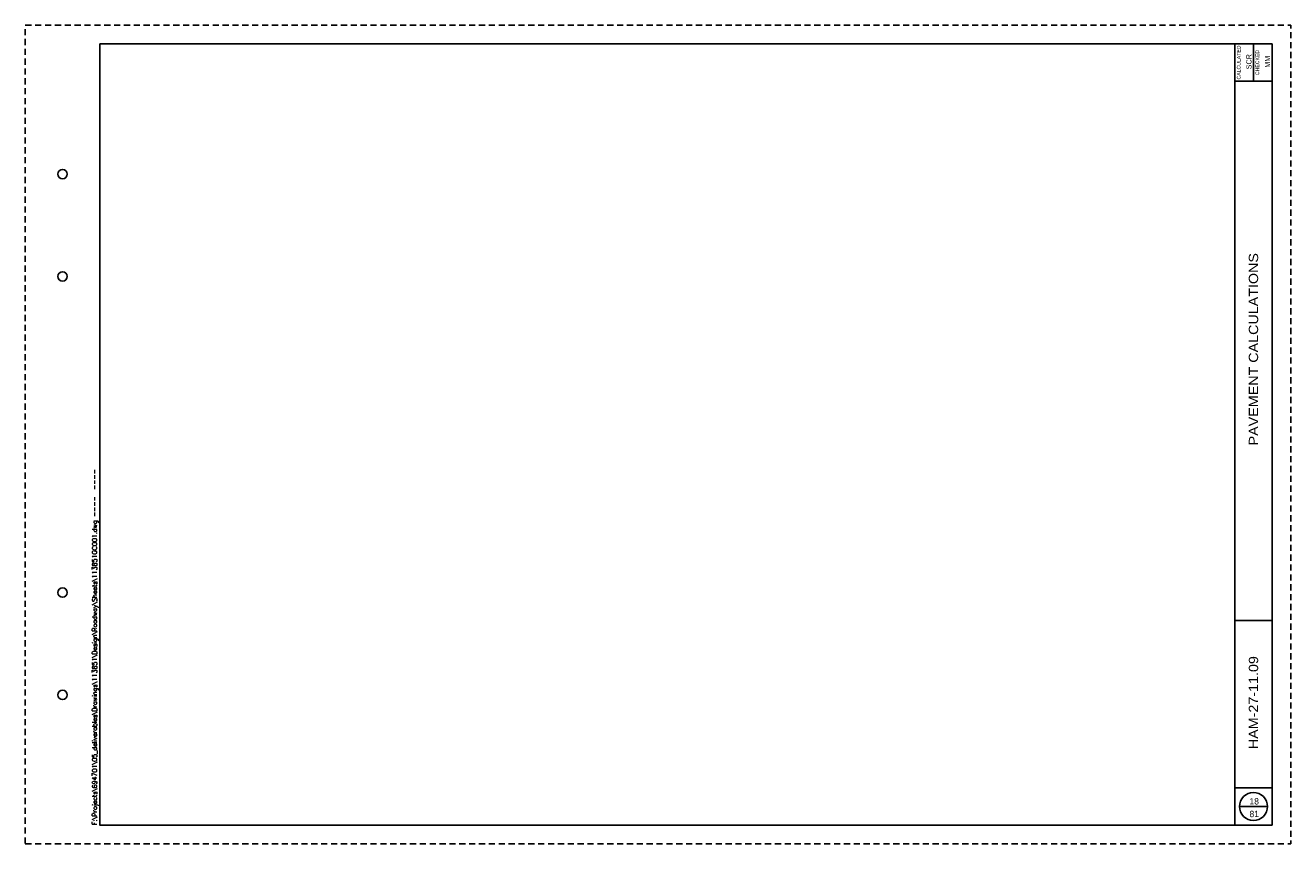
# Paper-space layout '113851GC001' of a CAD drawing. Header units: feet. Extents: x 0 to 34, y 0 to 22.
import ezdxf
from ezdxf.enums import TextEntityAlignment as Align

# ---------------------------------------------------------------- set-up
doc = ezdxf.new("R2010")
doc.units = ezdxf.units.FT
doc.header["$MEASUREMENT"] = 0
doc.linetypes.add('OhDOT_USTN3', pattern=[0.22, 0.165, -0.055])
for name, color, linetype in [('SH_Border', 7, 'Continuous'), ('SH_Cut_Line', 7, 'OhDOT_USTN3'), ('SH_Data', 7, 'Continuous')]:
    doc.layers.add(name, color=color, linetype=linetype)
doc.styles.add('DwgStamp', font='romans.shx')
doc.styles.add('Font 70-Main Title', font='txt', dxfattribs={"width": 1.15, "height": 0.25})
doc.styles.add('Straight-Normal', font='font30.shx', dxfattribs={"height": 0.14})
doc.styles.add('Straight-Sub Title', font='font30.shx', dxfattribs={"height": 0.17})

# ---------------------------------------------------------------- blocks, each defined once
blk = doc.blocks.new('BLKWO')
at = {"layer": 'SH_Border', "color": 7, "linetype": 'Continuous'}
for p, q in [((32.5, 0.5), (32.5, 21.5)), ((33, 21.5), (33, 20.5)), ((32.5, 20.5), (33.5, 20.5)), ((32.5, 6), (33.5, 6)), ((32.5, 1.5), (33.5, 1.5))]:
    blk.add_line(p, q, dxfattribs=at)
at = {"layer": 'SH_Border', "color": 7, "linetype": 'Continuous', "flags": 128}
blk.add_lwpolyline([(2, 21.5), (33.5, 21.5), (33.5, 0.5), (2, 0.5), (2, 21.5)], close=True, dxfattribs=at)
at = {"layer": 'SH_Border', "color": 7, "linetype": 'Continuous'}
for centre in [(1, 18), (1, 15.25), (1, 6.75), (1, 4)]:
    blk.add_circle(centre, 0.125, dxfattribs=at)
at = {"layer": 'SH_Cut_Line', "color": 7, "linetype": 'OhDOT_USTN3', "flags": 128}
blk.add_lwpolyline([(0, 0), (34, 0), (34, 22), (0, 22), (0, 0)], close=True, dxfattribs=at)
at = {"layer": 'SH_Data', "color": 7, "linetype": 'Continuous'}
blk.add_line((32.625, 1), (33.375, 1), dxfattribs=at)
blk.add_circle((33, 1), 0.375, dxfattribs=at)
at = {"layer": 'SH_Border', "color": 7, "linetype": 'Continuous', "style": 'DwgStamp'}
blk.add_text('F:\\Projects\\694701\\05_deliverables\\Drawings\\113851\\Design\\Roadway\\Sheets\\113851GC001.dwg ----  ----', height=0.125, rotation=90, dxfattribs=at).set_placement((1.925, 0.5))
at = {"layer": 'SH_Data', "color": 7, "linetype": 'Continuous', "style": 'Straight-Normal'}
for s, p in [('CALCULATED', (32.553, 21)), ('CHECKED', (33.053, 21))]:
    blk.add_text(s, height=0.1, rotation=90, dxfattribs=at).set_placement(p, align=Align.TOP_CENTER)
at = {"layer": 'SH_Data', "style": 'Straight-Normal'}
for tag, p in [('CALCULATED', (32.989, 21.02)), ('CHECKED', (33.489, 21.02))]:
    blk.add_attdef(tag, text='', height=0.14, rotation=90, dxfattribs=at).set_placement(p, align=Align.BOTTOM_CENTER)
at = {"layer": 'SH_Data', "style": 'Font 70-Main Title', "width": 1.15}
for tag, p in [('TITLEAREA2M', (33, 13.292)), ('TITLEAREA1', (33, 3.792))]:
    blk.add_attdef(tag, text='', height=0.25, rotation=90, dxfattribs=at).set_placement(p, align=Align.MIDDLE_CENTER)
at = {"layer": 'SH_Data', "style": 'Straight-Sub Title'}
for tag, p in [('SHEETNO', (33.02, 1.003)), ('SHEETTOTAL', (33.02, 0.663))]:
    blk.add_attdef(tag, text='', height=0.17, dxfattribs=at).set_placement(p, align=Align.BOTTOM_CENTER)

psp = doc.layouts.new('113851GC001')

# ---------------------------------------------------------------- block references
at = {"layer": 'SH_Border'}
psp.add_blockref('BLKWO', (0, 0), dxfattribs=at).add_auto_attribs({'CHECKED': 'MM', 'CALCULATED': 'SCR', 'TITLEAREA2M': 'PAVEMENT CALCULATIONS', 'TITLEAREA1': 'HAM-27-11.09', 'SHEETTOTAL': '81', 'SHEETNO': '18'})

doc.saveas('drawing.dxf')
